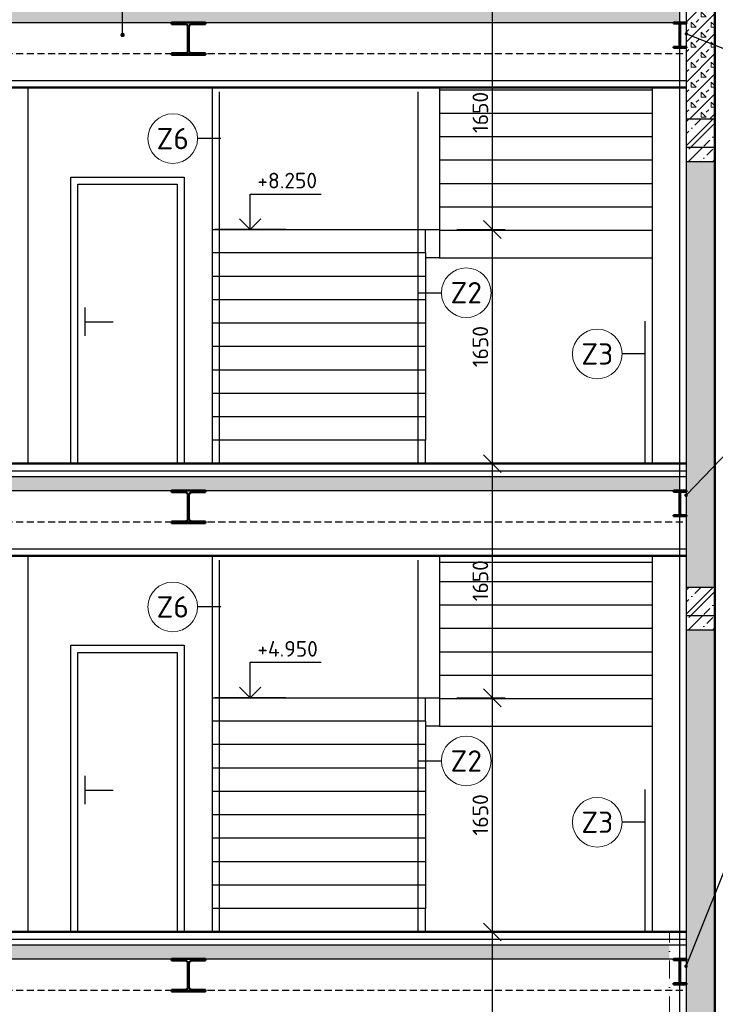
# Model space of a CAD drawing. Header units: millimetres. Extents: x -118752 to 407724, y -73278 to 155058.
# Tile 192 of 256: x 92865 to 97768, y 139572 to 146511. Entities that reach past the tile are written whole.
import ezdxf
from ezdxf.enums import TextEntityAlignment as Align

# ---------------------------------------------------------------- set-up
doc = ezdxf.new("R2010")
doc.units = ezdxf.units.MM
doc.header["$LTSCALE"] = 10
doc.linetypes.add('DASH', pattern=[0.75, 0.5, -0.25])
doc.linetypes.add('DASHDOT', pattern=[25.4, 12.7, -6.35, 0, -6.35])
for name, color, linetype, lineweight in [('CKBUBLINY', 1, 'Continuous', 18), ('CKBUBLINY_POPIS', 3, 'Continuous', 25), ('CKKOTY', 3, 'Continuous', 25), ('CKKOTY_VYS', 3, 'Continuous', 25), ('CKRASTR', 7, 'DASHDOT', 15), ('CKSCHODY_POHLED', 7, 'Continuous', 25), ('CKSTENY_REZ', 6, 'Continuous', 50), ('CKTEXTY_MALE', 3, 'Continuous', 18), ('CSPROFILY_REZY', 4, 'Continuous', 50), ('pohledy', 7, 'Continuous', 25), ('srafy', 7, 'Continuous', 18)]:
    doc.layers.add(name, color=color, linetype=linetype, lineweight=lineweight)
doc.styles.get("Standard").update_dxf_attribs({"font": 'isocpeur.ttf'})
doc.linetypes.add('PRERUSENI', pattern='A,60,[100,CADKON.SHX,S=2.5,R=0,X=0,Y=0],-10', length=70)
doc.dimstyles.new('CADKON', dxfattribs={"dimscale": 50, "dimtxt": 2.2, "dimasz": 2.5, "dimexe": 1.8, "dimexo": 5, "dimgap": 0.6, "dimtad": 1, "dimrnd": 1, "dimtxsty": 'Standard', "dimblk1": 'OBLIQUE', "dimblk2": 'OBLIQUE', "dimsah": 1, "dimcen": 2.5, "dimadec": 1, "dimazin": 2, "dimtfac": 1, "dimtdec": 4, "dimtix": 1, "dimtmove": 2, "dimatfit": 3, "dimldrblk": 'OPEN30', "dimfxl": 5, "dimfxlon": 1, "dimtolj": 1, "dimarcsym": 0})
doc.dimstyles.new('CADKON$7', dxfattribs={"dimscale": 100, "dimtxt": 2.5, "dimasz": 2.5, "dimexe": 1.8, "dimexo": 5, "dimgap": 0.6, "dimtad": 1, "dimrnd": 1, "dimtxsty": 'Standard', "dimblk1": 'OBLIQUE', "dimblk2": 'OBLIQUE', "dimsah": 1, "dimcen": 2.5, "dimadec": 1, "dimazin": 2, "dimtfac": 1, "dimtdec": 4, "dimtix": 1, "dimtmove": 0, "dimatfit": 3, "dimldrblk": 'DOTSMALL', "dimfxl": 5, "dimfxlon": 1, "dimtfill": 1, "dimtolj": 1, "dimarcsym": 0})
pattern_1 = [(45, (0, 0), (-70.71068, 70.71068), []), (45, (70.71, 0), (-35.35534, 106.06602), [50, -25, 0, -25])]
pattern_2 = [(225, (0, 0), (70.71068, -70.71068), []), (225, (-70.71, 9e-15), (70.71068, -70.71068), [25, -75]), (315, (-123.74, -17.68), (70.71068, 70.71068), [50, -50]), (180, (-88.39, -53.03), (-70.710678, -70.710678), [35.35534, -106.06602]), (270, (-123.744, -17.68), (70.710678, -70.710678), [35.35534, -106.06602])]

# ---------------------------------------------------------------- blocks, each defined once
blk = doc.blocks.new('_OBLIQUE')
at = {"color": 0, "linetype": 'ByBlock'}
blk.add_line((-0.5, -0.5), (0.5, 0.5), dxfattribs=at)
blk = doc.blocks.new('*D8421')
at = {"layer": 'CKKOTY', "color": 0, "lineweight": -2}
for p, q in [((98264.4, 150182.4), (98569.3, 150182.4)), ((98479.3, 135382.4), (98479.3, 150182.4)), ((98264.4, 135382.4), (98569.3, 135382.4))]:
    blk.add_line(p, q, dxfattribs=at)
at = {"layer": 'Defpoints', "color": 0}
for p in [(97764.4, 150182.4), (98479.3, 150182.4), (97764.4, 135382.4)]:
    blk.add_point(p, dxfattribs=at)
at = {"layer": 'CKKOTY', "color": 0, "lineweight": -2, "xscale": 125, "yscale": 125, "zscale": 125}
for p, rotation in [((98479.3, 150182.4), 90), ((98479.3, 135382.4), 270)]:
    blk.add_blockref('_OBLIQUE', p, dxfattribs=dict(at, rotation=rotation))
at = {"layer": 'CKKOTY', "color": 0, "insert": (98381.9, 143098.2), "char_height": 110, "attachment_point": 5, "rotation": 90}
blk.add_mtext('\\A1;14800', dxfattribs=at)
blk = doc.blocks.new('_Open90')
at = {"color": 0, "lineweight": -2}
for p, q in [((0, 0), (-1, 0)), ((-0.5, 0.5), (0, 0)), ((0, 0), (-0.5, -0.5))]:
    blk.add_line(p, q, dxfattribs=at)
blk = doc.blocks.new('*D8425')
at = {"layer": 'CKKOTY', "color": 0, "lineweight": -2}
for p, q in [((106414.3, 151742.1), (106754.3, 151742.1)), ((106664.3, 136782.4), (106664.3, 151742.1)), ((106414.3, 136782.4), (106754.3, 136782.4))]:
    blk.add_line(p, q, dxfattribs=at)
at = {"layer": 'Defpoints', "color": 0}
for p in [(97444.4, 151742.1), (106664.3, 151742.1), (104664.4, 136782.4)]:
    blk.add_point(p, dxfattribs=at)
at = {"layer": 'CKKOTY', "color": 0, "lineweight": -2, "xscale": 125, "yscale": 125, "zscale": 125}
for p, rotation in [((106664.3, 151742.1), 90), ((106664.3, 136782.4), 270)]:
    blk.add_blockref('_OBLIQUE', p, dxfattribs=dict(at, rotation=rotation))
at = {"layer": 'CKKOTY', "color": 0, "insert": (106579.3, 144262.3), "char_height": 110, "attachment_point": 5, "rotation": 90}
blk.add_mtext('\\A1;14960', dxfattribs=at)
blk = doc.blocks.new('*D9233')
at = {"layer": 'CKKOTY', "color": 0, "lineweight": -2}
for p, q in [((95974.4, 140082.4), (96287.1, 140082.4)), ((96197.1, 138432.4), (96197.1, 140082.4)), ((95974.4, 138432.4), (96287.1, 138432.4))]:
    blk.add_line(p, q, dxfattribs=at)
at = {"layer": 'Defpoints', "color": 0}
for p in [(95724.4, 140082.4), (96197.1, 140082.4), (95724.4, 138432.4)]:
    blk.add_point(p, dxfattribs=at)
at = {"layer": 'CKKOTY', "color": 0, "lineweight": -2, "xscale": 125, "yscale": 125, "zscale": 125}
for p, rotation in [((96197.1, 140082.4), 90), ((96197.1, 138432.4), 270)]:
    blk.add_blockref('_OBLIQUE', p, dxfattribs=dict(at, rotation=rotation))
at = {"layer": 'CKKOTY', "color": 0, "insert": (96112.1, 139257.4), "char_height": 110, "attachment_point": 5, "rotation": 90}
blk.add_mtext('\\A1;1650', dxfattribs=at)
blk = doc.blocks.new('_Open30')
at = {"color": 0, "lineweight": -2}
for p, q in [((-1, 0.268), (0, 0)), ((0, 0), (-1, -0.268)), ((0, 0), (-1, 0))]:
    blk.add_line(p, q, dxfattribs=at)
blk = doc.blocks.new('*D9234')
at = {"layer": 'CKKOTY', "color": 0, "lineweight": -2}
for p, q in [((95947.1, 141732.4), (96287.1, 141732.4)), ((96197.1, 140082.4), (96197.1, 141732.4)), ((95974.4, 140082.4), (96287.1, 140082.4))]:
    blk.add_line(p, q, dxfattribs=at)
at = {"layer": 'Defpoints', "color": 0}
for p in [(95674.4, 141732.4), (96197.1, 141732.4), (95724.4, 140082.4)]:
    blk.add_point(p, dxfattribs=at)
at = {"layer": 'CKKOTY', "color": 0, "lineweight": -2, "xscale": 125, "yscale": 125, "zscale": 125}
for p, rotation in [((96197.1, 141732.4), 90), ((96197.1, 140082.4), 270)]:
    blk.add_blockref('_OBLIQUE', p, dxfattribs=dict(at, rotation=rotation))
at = {"layer": 'CKKOTY', "color": 0, "insert": (96112.1, 140907.4), "char_height": 110, "attachment_point": 5, "rotation": 90}
blk.add_mtext('\\A1;1650', dxfattribs=at)
blk = doc.blocks.new('*D9235')
at = {"layer": 'CKKOTY', "color": 0, "lineweight": -2}
for p, q in [((95974.4, 143382.4), (96287.1, 143382.4)), ((96197.1, 141732.4), (96197.1, 143382.4)), ((95947.1, 141732.4), (96287.1, 141732.4))]:
    blk.add_line(p, q, dxfattribs=at)
at = {"layer": 'Defpoints', "color": 0}
for p in [(95724.4, 143382.4), (96197.1, 143382.4), (95674.4, 141732.4)]:
    blk.add_point(p, dxfattribs=at)
at = {"layer": 'CKKOTY', "color": 0, "lineweight": -2, "xscale": 125, "yscale": 125, "zscale": 125}
for p, rotation in [((96197.1, 143382.4), 90), ((96197.1, 141732.4), 270)]:
    blk.add_blockref('_OBLIQUE', p, dxfattribs=dict(at, rotation=rotation))
at = {"layer": 'CKKOTY', "color": 0, "insert": (96112.1, 142557.4), "char_height": 110, "attachment_point": 5, "rotation": 90}
blk.add_mtext('\\A1;1650', dxfattribs=at)
blk = doc.blocks.new('*D9236')
at = {"layer": 'CKKOTY', "color": 0, "lineweight": -2}
for p, q in [((95947.1, 145032.4), (96287.1, 145032.4)), ((96197.1, 143382.4), (96197.1, 145032.4)), ((95974.4, 143382.4), (96287.1, 143382.4))]:
    blk.add_line(p, q, dxfattribs=at)
at = {"layer": 'Defpoints', "color": 0}
for p in [(95674.4, 145032.4), (96197.1, 145032.4), (95724.4, 143382.4)]:
    blk.add_point(p, dxfattribs=at)
at = {"layer": 'CKKOTY', "color": 0, "lineweight": -2, "xscale": 125, "yscale": 125, "zscale": 125}
for p, rotation in [((96197.1, 145032.4), 90), ((96197.1, 143382.4), 270)]:
    blk.add_blockref('_OBLIQUE', p, dxfattribs=dict(at, rotation=rotation))
at = {"layer": 'CKKOTY', "color": 0, "insert": (96112.1, 144207.4), "char_height": 110, "attachment_point": 5, "rotation": 90}
blk.add_mtext('\\A1;1650', dxfattribs=at)
blk = doc.blocks.new('*D9237')
at = {"layer": 'CKKOTY', "color": 0, "lineweight": -2}
for p, q in [((96124.4, 146682.4), (96287.1, 146682.4)), ((96197.1, 145032.4), (96197.1, 146682.4)), ((95947.1, 145032.4), (96287.1, 145032.4))]:
    blk.add_line(p, q, dxfattribs=at)
at = {"layer": 'Defpoints', "color": 0}
for p in [(95874.4, 146682.4), (96197.1, 146682.4), (95674.4, 145032.4)]:
    blk.add_point(p, dxfattribs=at)
at = {"layer": 'CKKOTY', "color": 0, "lineweight": -2, "xscale": 125, "yscale": 125, "zscale": 125}
for p, rotation in [((96197.1, 146682.4), 90), ((96197.1, 145032.4), 270)]:
    blk.add_blockref('_OBLIQUE', p, dxfattribs=dict(at, rotation=rotation))
at = {"layer": 'CKKOTY', "color": 0, "insert": (96112.1, 145857.4), "char_height": 110, "attachment_point": 5, "rotation": 90}
blk.add_mtext('\\A1;1650', dxfattribs=at)
blk = doc.blocks.new('CK_S_EXT_IPEIPE180')
for p, q in [((-45.5, 90), (45.5, 90)), ((-45.5, 90), (-45.5, 82)), ((-45.5, 82), (-11.65, 82)), ((-2.65, -73), (-2.65, 73)), ((2.65, -73), (2.65, 73)), ((45.5, 82), (11.65, 82)), ((45.5, 90), (45.5, 82)), ((-45.5, -90), (-45.5, -82)), ((-45.5, -82), (-11.65, -82)), ((-45.5, -90), (45.5, -90)), ((45.5, -82), (11.65, -82)), ((45.5, -90), (45.5, -82))]:
    blk.add_line(p, q)
for centre, start, end in [((-11.65, 73), 0, 90), ((11.65, 73), 90, 180), ((-11.65, -73), 270, 0), ((11.65, -73), 180, 270)]:
    blk.add_arc(centre, 9, start, end)
blk = doc.blocks.new('*U3203')
at = {"color": 0, "linetype": 'ByBlock', "lineweight": -2}
blk.add_lwpolyline([(-1.5, 1.5), (0, 0), (1.5, 1.5), (0, 0), (0, 5), (10, 5)], dxfattribs=at)
blk = doc.blocks.new('*U3202')
at = {"color": 0, "linetype": 'ByBlock', "lineweight": -2}
blk.add_lwpolyline([(-1.5, 1.5), (0, 0), (1.5, 1.5), (0, 0), (0, 5), (10, 5)], dxfattribs=at)
blk = doc.blocks.new('CK_S_EXT_HEAHEA240')
for p, q in [((-120, 115), (120, 115)), ((-120, 115), (-120, 103)), ((-120, 103), (-24.75, 103)), ((-3.75, -82), (-3.75, 82)), ((3.75, -82), (3.75, 82)), ((120, 103), (24.75, 103)), ((120, 115), (120, 103)), ((-120, -115), (-120, -103)), ((-120, -103), (-24.75, -103)), ((-120, -115), (120, -115)), ((120, -103), (24.75, -103)), ((120, -115), (120, -103))]:
    blk.add_line(p, q)
for centre, start, end in [((-24.75, 82), 0, 90), ((24.75, 82), 90, 180), ((-24.75, -82), 270, 0), ((24.75, -82), 180, 270)]:
    blk.add_arc(centre, 21, start, end)
blk = doc.blocks.new('CK_BUBBLE_1_0_0')
at = {"color": 0, "linetype": 'ByBlock', "lineweight": -2}
blk.add_circle((0, 0), 1, dxfattribs=at)

msp = doc.modelspace()

# ---------------------------------------------------------------- hatches: boundary and pattern name
at = {"layer": 'srafy'}
h = msp.add_hatch(dxfattribs=at)
h.set_pattern_fill('BETON-PERLITBETON', color=256, scale=25, angle=180, style=0)
h.set_pattern_definition(pattern_2)
h.paths.add_polyline_path([(97564.387, 149112.436), (97764.387, 149112.436), (97764.387, 150182.436), (97564.387, 150182.436)])
h.paths.add_polyline_path([(97564.387, 148812.436), (97564.387, 146682.436), (97564.387, 146632.436), (97564.387, 146592.436), (97564.387, 146492.436), (97564.387, 146484.436), (97564.387, 146320.436), (97564.387, 146312.436), (97564.387, 146272.436), (97564.387, 146082.436), (97564.387, 146032.436), (97564.387, 145812.436), (97764.387, 145812.436), (97764.387, 146332.661), (97764.387, 148812.436)])
at = {"layer": 'srafy', "transparency": 33554661}
h = msp.add_hatch(dxfattribs=at)
h.set_pattern_fill('BETON-PROSTY', color=256, scale=25, style=0)
h.set_pattern_definition(pattern_1)
h.paths.add_polyline_path([(90064.387, 146592.436), (89924.387, 146592.436), (89784.387, 146592.436), (89644.387, 146592.436), (89504.387, 146592.436), (89364.387, 146592.436), (89224.387, 146592.436), (89084.387, 146592.436), (88944.387, 146592.436), (88804.387, 146592.436), (88664.387, 146592.436), (88524.387, 146592.436), (88384.387, 146592.436), (88244.387, 146592.436), (88104.387, 146592.436), (87964.387, 146592.436), (87824.387, 146592.436), (87684.387, 146592.436), (87544.387, 146592.436), (87404.387, 146592.436), (87264.387, 146592.436), (87124.387, 146592.436), (86984.387, 146592.436), (86844.387, 146592.436), (86844.387, 146492.436), (87064.387, 146492.436), (90774.387, 146492.436), (90874.387, 146492.436), (91029.387, 146492.436), (91029.387, 146592.436), (90904.387, 146592.436), (90764.387, 146592.436), (90624.387, 146592.436), (90484.387, 146592.436), (90344.387, 146592.436), (90204.387, 146592.436)])
h.paths.add_polyline_path([(91324.387, 146492.436), (91564.387, 146492.436), (93934.387, 146492.436), (94174.387, 146492.436), (97473.387, 146492.436), (97516.196, 146492.436), (97516.196, 146592.436), (91359.387, 146592.436), (91349.387, 146592.436), (91289.387, 146592.436), (91229.387, 146592.436), (91029.387, 146592.436), (91029.387, 146492.436)])
h.paths.add_polyline_path([(87329.971, 146310.559), (87329.971, 146574.559), (87494.971, 146574.559), (87494.971, 146310.559)], flags=24)
h.paths.add_polyline_path([(87563.404, 146360.34), (87563.404, 146602.34), (87728.404, 146602.34), (87728.404, 146360.34)], flags=24)
h = msp.add_hatch(dxfattribs=at)
h.set_pattern_fill('BETON-ZELEZOBETON', color=256, scale=30, style=0)
h.set_pattern_definition([(45, (0, 3300), (-106.06602, 106.06602), []), (45, (42.43, 3300), (-106.06602, 106.06602), []), (45, (127.28, 3300), (-63.63961, 148.49242), [60, -30, 0, -30])])
h.paths.add_polyline_path([(99564.387, 145612.436), (99564.387, 145812.436), (99364.387, 145812.436), (99364.387, 145612.436)])
h.paths.add_polyline_path([(97764.387, 145612.436), (97764.387, 145812.436), (97564.387, 145812.436), (97564.387, 145612.436)])
h = msp.add_hatch(dxfattribs=at)
h.set_pattern_fill('BETON-PROSTY', color=256, scale=30, style=0)
h.set_pattern_definition([(45, (0, 3300), (-84.85281, 84.85281), []), (45, (84.85, 3300), (-42.42641, 127.27922), [60, -30, 0, -30])])
h.paths.add_polyline_path([(99564.387, 145612.436), (99364.387, 145612.436), (99364.387, 145512.436), (99564.387, 145512.436)])
h.paths.add_polyline_path([(97764.387, 145612.436), (97564.387, 145612.436), (97564.387, 145512.436), (97764.387, 145512.436)])
at = {"layer": 'srafy'}
h = msp.add_hatch(dxfattribs=at)
h.set_pattern_fill('BETON-PERLITBETON', color=256, scale=25, angle=180, style=0)
h.set_pattern_definition(pattern_2)
h.paths.add_polyline_path([(97564.387, 145512.436), (97564.387, 143382.436), (97564.387, 143332.436), (97564.387, 143292.436), (97564.387, 143192.436), (97564.387, 143184.436), (97564.387, 143020.436), (97564.387, 143012.436), (97564.387, 142972.436), (97564.387, 142782.436), (97564.387, 142732.436), (97564.387, 142512.436), (97764.387, 142512.436), (97764.387, 143370.37), (97764.387, 145512.436)])
h.paths.add_polyline_path([(97564.387, 142212.436), (97564.387, 140082.436), (97564.387, 140032.436), (97564.387, 139992.436), (97564.387, 139892.436), (97564.387, 139884.436), (97564.387, 139720.436), (97564.387, 139712.436), (97564.387, 139672.436), (97564.387, 139482.436), (97564.387, 139432.436), (97564.387, 139212.436), (97764.387, 139212.436), (97764.387, 140346.555), (97764.387, 142212.436)])
h.paths.add_polyline_path([(97764.387, 140346.555), (97764.387, 139212.436), (97764.387, 140082.436)], flags=16)
h.paths.add_polyline_path([(97564.387, 138982.436), (97564.387, 136782.436), (97764.387, 136782.436), (97764.387, 138982.436)])
at = {"layer": 'srafy', "transparency": 33554661}
h = msp.add_hatch(dxfattribs=at)
h.set_pattern_fill('BETON-PROSTY', color=256, scale=25, style=0)
h.set_pattern_definition(pattern_1)
h.paths.add_polyline_path([(90054.387, 143192.436), (90154.387, 143192.436), (91324.387, 143192.436), (91564.387, 143192.436), (93934.387, 143192.436), (94174.387, 143192.436), (97473.387, 143192.436), (97516.196, 143192.436), (97516.196, 143292.436), (87004.387, 143292.436), (86844.387, 143292.436), (86844.387, 143192.436), (87064.387, 143192.436)])
h.paths.add_polyline_path([(91137.687, 143050.936), (91137.687, 143303.936), (91302.687, 143303.936), (91302.687, 143050.936)], flags=24)
h = msp.add_hatch(dxfattribs=at)
h.set_pattern_fill('BETON-ZELEZOBETON', color=256, scale=30, style=0)
h.set_pattern_definition([(45, (0, 0), (-106.06602, 106.06602), []), (45, (42.43, 0), (-106.06602, 106.06602), []), (45, (127.28, 0), (-63.63961, 148.49242), [60, -30, 0, -30])])
h.paths.add_polyline_path([(99564.387, 142312.436), (99564.387, 142512.436), (99364.387, 142512.436), (99364.387, 142312.436)])
h.paths.add_polyline_path([(97764.387, 142312.436), (97764.387, 142512.436), (97564.387, 142512.436), (97564.387, 142312.436)])
h = msp.add_hatch(dxfattribs=at)
h.set_pattern_fill('BETON-PROSTY', color=256, scale=30, style=0)
h.set_pattern_definition([(45, (0, 0), (-84.85281, 84.85281), []), (45, (84.85, 0), (-42.42641, 127.27922), [60, -30, 0, -30])])
h.paths.add_polyline_path([(99564.387, 142312.436), (99364.387, 142312.436), (99364.387, 142212.436), (99564.387, 142212.436)])
h.paths.add_polyline_path([(97764.387, 142312.436), (97564.387, 142312.436), (97564.387, 142212.436), (97764.387, 142212.436)])
h = msp.add_hatch(dxfattribs=at)
h.set_pattern_fill('BETON-PROSTY', color=256, scale=25, style=0)
h.set_pattern_definition(pattern_1)
h.paths.add_polyline_path([(88444.584, 139892.436), (88444.584, 139992.436), (87054.387, 139992.436), (87004.387, 139992.436), (86944.387, 139992.436), (86944.387, 139892.436), (87064.387, 139892.436)])
h.paths.add_polyline_path([(83587.924, 139780.45), (83587.924, 140090.45), (88817.924, 140090.45), (88817.924, 139780.45)], flags=24)
h.paths.add_polyline_path([(92533.099, 139892.436), (93934.387, 139892.436), (94174.387, 139892.436), (97444.387, 139892.436), (97444.387, 139992.436), (92533.099, 139992.436)])
h.paths.add_polyline_path([(91444.387, 139992.436), (92533.099, 139992.436), (92533.099, 139892.436), (91444.387, 139892.436)])
h.paths.add_polyline_path([(91324.387, 139892.436), (91444.387, 139892.436), (91444.387, 139992.436), (88444.584, 139992.436), (88444.584, 139892.436)])

# ---------------------------------------------------------------- linework, layer by layer
at = {"layer": 'CKKOTY_VYS'}
for p, q in [((94739.905, 145032.436), (94239.905, 145032.436)), ((94739.905, 141732.436), (94239.905, 141732.436))]:
    msp.add_line(p, q, dxfattribs=at)
at = {"layer": 'CKRASTR'}
msp.add_line((97444.387, 134926.496), (97444.387, 140082.436), dxfattribs=at)
at = {"layer": 'CKSCHODY_POHLED'}
for p, q in [((95824.387, 146032.436), (95824.387, 145743.309)), ((95824.387, 145743.309), (95824.387, 145578.309)), ((95824.387, 145578.309), (95824.387, 145413.309)), ((95824.387, 145413.309), (95824.387, 145248.309)), ((95824.387, 145248.309), (95824.387, 145083.309)), ((94224.387, 145032.436), (95724.387, 145032.436)), ((95724.387, 145032.436), (95824.387, 145032.436)), ((95724.387, 144867.436), (95724.387, 145032.436)), ((95824.387, 145083.309), (95824.387, 144832.436)), ((95724.387, 144867.436), (94224.387, 144867.436)), ((95724.387, 144867.436), (95724.387, 144702.436)), ((95824.387, 144832.436), (95724.387, 144832.436)), ((95824.387, 144832.436), (97324.387, 144832.436)), ((95724.387, 144702.436), (94224.387, 144702.436)), ((95724.387, 144702.436), (95724.387, 144537.436)), ((95724.387, 144537.436), (94224.387, 144537.436)), ((95724.387, 144537.436), (95724.387, 144372.436)), ((95724.387, 144372.436), (94224.387, 144372.436)), ((95724.387, 144372.436), (95724.387, 144207.436)), ((95724.387, 144207.436), (94224.387, 144207.436)), ((95724.387, 144207.436), (95724.387, 144042.436)), ((95724.387, 144042.436), (94224.387, 144042.436)), ((95724.387, 144042.436), (95724.387, 143877.436)), ((95724.387, 143877.436), (94224.387, 143877.436)), ((95724.387, 143877.436), (95724.387, 143712.436)), ((95724.387, 143712.436), (94224.387, 143712.436)), ((95724.387, 143712.436), (95724.387, 143547.436)), ((95724.387, 143547.436), (94224.387, 143547.436)), ((95724.387, 143382.436), (95724.387, 143547.436)), ((95824.387, 142732.436), (95824.387, 142443.309)), ((95824.387, 142443.309), (95824.387, 142278.309)), ((95824.387, 142278.309), (95824.387, 142113.309)), ((95824.387, 142113.309), (95824.387, 141948.309)), ((95824.387, 141948.309), (95824.387, 141783.309)), ((95824.387, 141783.309), (95824.387, 141532.436)), ((94224.387, 141732.436), (95724.387, 141732.436)), ((95724.387, 141732.436), (95824.387, 141732.436)), ((95724.387, 141567.436), (95724.387, 141732.436)), ((95724.387, 141567.436), (94224.387, 141567.436)), ((95724.387, 141567.436), (95724.387, 141402.436)), ((95824.387, 141532.436), (95724.387, 141532.436)), ((95824.387, 141532.436), (97324.387, 141532.436)), ((95724.387, 141402.436), (94224.387, 141402.436)), ((95724.387, 141402.436), (95724.387, 141237.436)), ((95724.387, 141237.436), (94224.387, 141237.436)), ((95724.387, 141237.436), (95724.387, 141072.436)), ((95724.387, 141072.436), (94224.387, 141072.436)), ((95724.387, 141072.436), (95724.387, 140907.436)), ((95724.387, 140907.436), (94224.387, 140907.436)), ((95724.387, 140907.436), (95724.387, 140742.436)), ((95724.387, 140742.436), (94224.387, 140742.436)), ((95724.387, 140742.436), (95724.387, 140577.436)), ((95724.387, 140577.436), (94224.387, 140577.436)), ((95724.387, 140577.436), (95724.387, 140412.436)), ((95724.387, 140412.436), (94224.387, 140412.436)), ((95724.387, 140412.436), (95724.387, 140247.436)), ((95724.387, 140247.436), (94224.387, 140247.436)), ((95724.387, 140082.436), (95724.387, 140247.436))]:
    msp.add_line(p, q, dxfattribs=at)
at = {"layer": 'CKSTENY_REZ'}
for p, q in [((97764.387, 136782.436), (97764.387, 150182.436)), ((90874.387, 146032.436), (97564.387, 146032.436)), ((87054.387, 143382.436), (97564.387, 143382.436)), ((90154.387, 142732.436), (97564.387, 142732.436)), ((87054.387, 140082.436), (97564.387, 140082.436)), ((97764.387, 135382.436), (97764.387, 140082.436))]:
    msp.add_line(p, q, dxfattribs=at)
at = {"layer": 'pohledy', "linetype": 'PRERUSENI'}
msp.add_line((97516.196, 150157.436), (97516.196, 133972.169), dxfattribs=at)
at = {"layer": 'pohledy'}
for p, q in [((97564.387, 140082.436), (97564.387, 146832.691)), ((86844.387, 146492.436), (97564.387, 146492.436)), ((90874.387, 146082.436), (97564.387, 146082.436)), ((92924.387, 143382.436), (92924.387, 146032.436)), ((94224.387, 143382.436), (94224.387, 146032.436)), ((94274.387, 143382.436), (94274.387, 146002.436)), ((95674.387, 143382.436), (95674.387, 146002.436)), ((95824.387, 146017.436), (97324.387, 146017.436)), ((97324.387, 144832.436), (97324.387, 146032.436)), ((97324.387, 143382.436), (97324.387, 146032.436)), ((95824.387, 145852.436), (97324.387, 145852.436)), ((97564.387, 145812.436), (97764.387, 145812.436)), ((95824.387, 145687.436), (97324.387, 145687.436)), ((97564.387, 145612.436), (97764.387, 145612.436)), ((95824.387, 145522.436), (97324.387, 145522.436)), ((97564.387, 145512.436), (97764.387, 145512.436)), ((95824.387, 145357.436), (97324.387, 145357.436)), ((95824.387, 145192.436), (97324.387, 145192.436)), ((95824.387, 145027.436), (97324.387, 145027.436)), ((93324.387, 144482.436), (93324.387, 144282.436)), ((93324.387, 144382.436), (93524.387, 144382.436)), ((97274.387, 143382.436), (97274.387, 144387.251)), ((97564.387, 140082.436), (97564.387, 143382.436)), ((97764.387, 140082.436), (97764.387, 143382.436)), ((86844.387, 143332.436), (97564.387, 143332.436)), ((86844.387, 143292.436), (97564.387, 143292.436)), ((86844.387, 143192.436), (97564.387, 143192.436)), ((90154.387, 142782.436), (97564.387, 142782.436)), ((92924.387, 140082.436), (92924.387, 142732.436)), ((94224.387, 140082.436), (94224.387, 142732.436)), ((97324.387, 141532.436), (97324.387, 142732.436)), ((97324.387, 140082.436), (97324.387, 142732.436)), ((94274.387, 140082.436), (94274.387, 142702.436)), ((95674.387, 140082.436), (95674.387, 142702.436)), ((95824.387, 142687.436), (97324.387, 142687.436)), ((95824.387, 142552.436), (97324.387, 142552.436)), ((97564.387, 142512.436), (97764.387, 142512.436)), ((95824.387, 142387.436), (97324.387, 142387.436)), ((97564.387, 142312.436), (97764.387, 142312.436)), ((95824.387, 142222.436), (97324.387, 142222.436)), ((97564.387, 142212.436), (97764.387, 142212.436)), ((95824.387, 142057.436), (97324.387, 142057.436)), ((95824.387, 141892.436), (97324.387, 141892.436)), ((95824.387, 141727.436), (97324.387, 141727.436)), ((93324.387, 141182.436), (93324.387, 140982.436)), ((93324.387, 141082.436), (93524.387, 141082.436)), ((97274.387, 140082.436), (97274.387, 141087.251)), ((86844.387, 140032.436), (97564.387, 140032.436)), ((97564.387, 136782.436), (97564.387, 140082.436)), ((97564.387, 136782.436), (97564.387, 140082.436)), ((97564.387, 136782.436), (97564.387, 140082.436)), ((97764.387, 136782.436), (97764.387, 140082.436)), ((97764.387, 136782.436), (97764.387, 140082.436)), ((86844.387, 139992.436), (97564.387, 139992.436)), ((86844.387, 139892.436), (97564.387, 139892.436))]:
    msp.add_line(p, q, dxfattribs=at)
at = {"layer": 'pohledy', "linetype": 'DASH', "ltscale": 10}
for p, q in [((87064.387, 146272.436), (97564.387, 146272.436)), ((87064.387, 142972.436), (97564.387, 142972.436)), ((87064.387, 139672.436), (97564.387, 139672.436))]:
    msp.add_line(p, q, dxfattribs=at)
at = {"layer": 'pohledy'}
for points in [[(93224.387, 145402.436), (94024.387, 145402.436), (94024.387, 143382.436), (93224.387, 143382.436)], [(93274.387, 145352.436), (93974.387, 145352.436), (93974.387, 143382.436), (93274.387, 143382.436)], [(93224.387, 142102.436), (94024.387, 142102.436), (94024.387, 140082.436), (93224.387, 140082.436)], [(93274.387, 142052.436), (93974.387, 142052.436), (93974.387, 140082.436), (93274.387, 140082.436)]]:
    msp.add_lwpolyline(points, close=True, dxfattribs=at)

# ---------------------------------------------------------------- block references
at = {"layer": 'CKBUBLINY'}
ref = msp.add_blockref('CK_BUBBLE_1_0_0', (93943.406, 145672.921), dxfattribs=dict(at, xscale=175, yscale=175, zscale=175))
ref.add_attrib('NUM1', 'Z6', dxfattribs={"layer": 'CKBUBLINY_POPIS', "height": 150}).set_placement((93943.406, 145672.921), align=Align.MIDDLE_CENTER)
ref = msp.add_blockref('CK_BUBBLE_1_0_0', (96012.568, 144587.217), dxfattribs=dict(at, xscale=175, yscale=175, zscale=175))
ref.add_attrib('NUM1', 'Z2', dxfattribs={"layer": 'CKBUBLINY_POPIS', "height": 150}).set_placement((96012.568, 144587.217), align=Align.MIDDLE_CENTER)
ref = msp.add_blockref('CK_BUBBLE_1_0_0', (96936.206, 144155.596), dxfattribs=dict(at, xscale=175, yscale=175, zscale=175))
ref.add_attrib('NUM1', 'Z3', dxfattribs={"layer": 'CKBUBLINY_POPIS', "height": 150}).set_placement((96936.206, 144155.596), align=Align.MIDDLE_CENTER)
ref = msp.add_blockref('CK_BUBBLE_1_0_0', (93943.406, 142372.921), dxfattribs=dict(at, xscale=175, yscale=175, zscale=175))
ref.add_attrib('NUM1', 'Z6', dxfattribs={"layer": 'CKBUBLINY_POPIS', "height": 150}).set_placement((93943.406, 142372.921), align=Align.MIDDLE_CENTER)
ref = msp.add_blockref('CK_BUBBLE_1_0_0', (96012.568, 141287.217), dxfattribs=dict(at, xscale=175, yscale=175, zscale=175))
ref.add_attrib('NUM1', 'Z2', dxfattribs={"layer": 'CKBUBLINY_POPIS', "height": 150}).set_placement((96012.568, 141287.217), align=Align.MIDDLE_CENTER)
ref = msp.add_blockref('CK_BUBBLE_1_0_0', (96936.206, 140855.596), dxfattribs=dict(at, xscale=175, yscale=175, zscale=175))
ref.add_attrib('NUM1', 'Z3', dxfattribs={"layer": 'CKBUBLINY_POPIS', "height": 150}).set_placement((96936.206, 140855.596), align=Align.MIDDLE_CENTER)
at = {"layer": 'CKKOTY_VYS'}
ref = msp.add_blockref('*U3202', (94489.905, 145032.436), dxfattribs=dict(at, xscale=50, yscale=50, zscale=50))
ref.add_attrib('Výška', '+8.250', (94539.905, 145322.436), dxfattribs={"layer": '0', "color": 0, "linetype": 'ByBlock', "lineweight": -2, "height": 110})
ref = msp.add_blockref('*U3203', (94489.905, 141732.436), dxfattribs=dict(at, xscale=50, yscale=50, zscale=50))
ref.add_attrib('Výška', '+4.950', (94539.905, 142022.436), dxfattribs={"layer": '0', "color": 0, "linetype": 'ByBlock', "lineweight": -2, "height": 110})
at = {"layer": 'CSPROFILY_REZY'}
for name, p in [('CK_S_EXT_HEAHEA240', (94054.387, 146377.436)), ('CK_S_EXT_IPEIPE180', (97518.887, 146402.436)), ('CK_S_EXT_HEAHEA240', (94054.387, 143077.436)), ('CK_S_EXT_IPEIPE180', (97518.887, 143102.436)), ('CK_S_EXT_HEAHEA240', (94054.387, 139777.436)), ('CK_S_EXT_IPEIPE180', (97518.887, 139802.436))]:
    msp.add_blockref(name, p, dxfattribs=at)

# ---------------------------------------------------------------- dimensions: what is measured, and where the dimension line sits
at = {"layer": 'CKKOTY'}
for base, p1, p2, override, picture, middle in [((106664.261, 151742.065), (104664.387, 136782.436), (97444.387, 151742.065), {"dimscale": 50, "dimexo": 10, "dimldrblk": 'Open90'}, '*D8425', (106579.261, 144262.25)), ((96197.099, 146682.436), (95674.387, 145032.436), (95874.387, 146682.436), {"dimtmove": 2}, '*D9237', (96112.099, 145857.436)), ((96197.099, 145032.436), (95724.387, 143382.436), (95674.387, 145032.436), {"dimtmove": 2}, '*D9236', (96112.099, 144207.436)), ((96197.099, 143382.436), (95674.387, 141732.436), (95724.387, 143382.436), {"dimtmove": 2}, '*D9235', (96112.099, 142557.436)), ((96197.099, 141732.436), (95724.387, 140082.436), (95674.387, 141732.436), {"dimtmove": 2}, '*D9234', (96112.099, 140907.436)), ((96197.099, 140082.436), (95724.387, 138432.436), (95724.387, 140082.436), {"dimtmove": 2}, '*D9233', (96112.099, 139257.436))]:
    dim = msp.add_linear_dim(base=base, p1=p1, p2=p2, angle=90, dimstyle='CADKON', override=override, dxfattribs=at)
    dim.commit()
    dim.dimension.update_dxf_attribs({"geometry": picture, "text_midpoint": middle})
dim = msp.add_linear_dim(base=(98479.306, 150182.436), p1=(97764.387, 135382.436), p2=(97764.387, 150182.436), angle=90, dimstyle='CADKON', override={"dimscale": 50, "dimexo": 10, "dimldrblk": 'Open90'}, dxfattribs=at)
dim.commit()
dim.dimension.update_dxf_attribs({"geometry": '*D8421', "text_midpoint": (98381.89, 143098.237), "dimtype": 160})

# ---------------------------------------------------------------- leaders
at = {"layer": 'CKBUBLINY'}
for points, override in [([(93590.077, 146403.661), (93590.077, 147084.512)], {"dimasz": 2.5, "dimldrblk": 'DotSmall'}), ([(94281.586, 145672.921), (94118.406, 145672.921)], {"dimasz": 2.5, "dimldrblk": 'None'}), ([(95674.387, 144587.217), (95837.568, 144587.217)], {"dimasz": 2.5, "dimldrblk": 'None'}), ([(97274.387, 144155.596), (97111.206, 144155.596)], {"dimasz": 2.5, "dimldrblk": 'None'}), ([(94281.586, 142372.921), (94118.406, 142372.921)], {"dimasz": 2.5, "dimldrblk": 'None'}), ([(95674.387, 141287.217), (95837.568, 141287.217)], {"dimasz": 2.5, "dimldrblk": 'None'}), ([(97274.387, 140855.596), (97111.206, 140855.596)], {"dimasz": 2.5, "dimldrblk": 'None'})]:
    msp.add_leader(points, dimstyle='CADKON', override=override, dxfattribs=at)
at = {"layer": 'CKTEXTY_MALE', "annotation_type": 0, "has_hookline": 1, "hookline_direction": 0, "text_width": 1621.5}
for points in [[(97564.387, 146411.261), (99834.501, 145519.108), (99934.501, 145519.108)], [(97561.889, 143160.182), (99834.501, 145519.108), (99934.501, 145519.108)], [(97561.889, 139840.577), (99834.501, 145519.108), (99934.501, 145519.108)]]:
    msp.add_leader(points, dimstyle='CADKON$7', override={"dimscale": 50, "dimtxt": 2.3, "dimasz": 2, "dimfxl": 1, "dimfxlon": 0}, dxfattribs=at)

doc.saveas('drawing.dxf')
